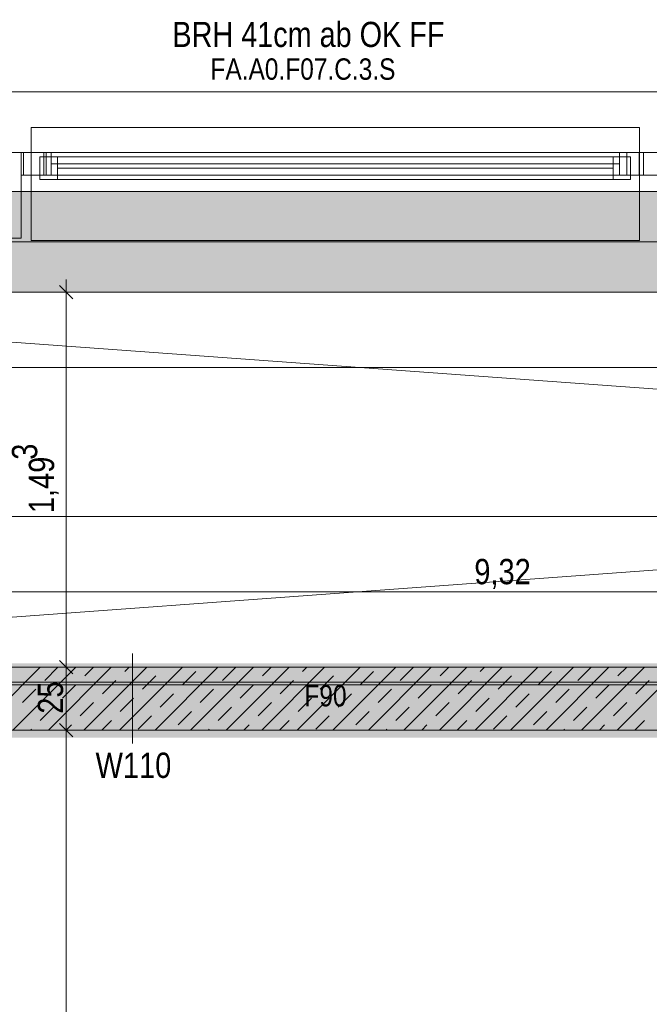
# Model space of a CAD drawing. Extents: x -620 to 300, y 62 to 1162.
# Tile 78 of 256: x -398 to -348, y 939 to 1017. Entities that reach past the tile are written whole.
import ezdxf
from ezdxf.lldxf.tags import DXFTag

# ---------------------------------------------------------------- set-up
doc = ezdxf.new("R2010")
doc.units = 0
doc.layers.get('0').update_dxf_attribs({"lineweight": 13})
for name, color, linetype, lineweight, true_color in [('30 -33 Aussenwände- 7 Fassade_ Elemente', 7, 'Continuous', 9, 0x00aacc), ('30 -34 Innenwände- 1 tragend', 7, 'Continuous', 13, 0xdd0806), ('30 -35 Decken- 1 Konstruktion-Träger- Stahlbeton', 7, 'Continuous', 13, 0x33aa00), ('30 -35 Decken- 2.1 Treppen Innen 2D', 7, 'Continuous', 9, 0x599559), ('70 -72 Beschriftung- 1 Beschriftung allgemein', 7, 'Continuous', 9, 0xff6633), ('70 -76 Bemaßung- 2 Allgemein', 9, 'Continuous', 5, 0x808080), ('iwb_Schraffur_F90_feuerbestaendig', 1, 'Continuous', 13, 0xff0000), ('iwb_Schraffur_Unterzug', 7, 'Continuous', 5, 0xffffcc), ('iwb_Sichtbeton', 2, 'Continuous', 50, 0xffff00), ('iwb_Sichtbeton-Shading', 2, 'Continuous', 50, 0xffff00)]:
    doc.layers.add(name, color=color, linetype=linetype, lineweight=lineweight, true_color=true_color)
for name, color, linetype, lineweight in [('70 -71 Achsen- 1 Gebäudeachsen', 7, 'STRICHPUNKT2-A06G94XR8I', 18), ('70 -75 Raumstempel- 3 Wandstempel', 7, 'Continuous', 50), ('Keine', 7, 'Continuous', 9), ('Keine-1', 7, 'Continuous', 15)]:
    doc.layers.add(name, color=color, linetype=linetype, lineweight=lineweight)
doc.styles.get("Standard").update_dxf_attribs({"font": 'ARIALN.TTF'})
tags = doc.linetypes.add('fein_strichliert-A06G94XS8I', pattern=[4, 1, -2, 1]).pattern_tags.tags
tags[8:9] = [DXFTag(74, 4), DXFTag(75, 0), DXFTag(340, '0'), DXFTag(46, 0.0), DXFTag(50, 0.0), DXFTag(44, 0.0), DXFTag(45, 0.0)]
tags[6:7] = [DXFTag(74, 4), DXFTag(75, 0), DXFTag(340, '0'), DXFTag(46, 0.0), DXFTag(50, 0.0), DXFTag(44, 0.0), DXFTag(45, 0.0)]
tags[4:5] = [DXFTag(74, 4), DXFTag(75, 0), DXFTag(340, '0'), DXFTag(46, 0.0), DXFTag(50, 0.0), DXFTag(44, 0.0), DXFTag(45, 0.0)]
tags = doc.linetypes.add('STRICHPUNKT2-A06G94XR8I', pattern=[12.7, 6.35, -3.175, 0, -3.175]).pattern_tags.tags
tags[10:11] = [DXFTag(74, 4), DXFTag(75, 0), DXFTag(340, '0'), DXFTag(46, 0.0), DXFTag(50, 0.0), DXFTag(44, 0.0), DXFTag(45, 0.0)]
tags[8:9] = [DXFTag(74, 4), DXFTag(75, 0), DXFTag(340, '0'), DXFTag(46, 0.0), DXFTag(50, 0.0), DXFTag(44, 0.0), DXFTag(45, 0.0)]
tags[6:7] = [DXFTag(74, 4), DXFTag(75, 0), DXFTag(340, '0'), DXFTag(46, 0.0), DXFTag(50, 0.0), DXFTag(44, 0.0), DXFTag(45, 0.0)]
tags[4:5] = [DXFTag(74, 4), DXFTag(75, 0), DXFTag(340, '0'), DXFTag(46, 0.0), DXFTag(50, 0.0), DXFTag(44, 0.0), DXFTag(45, 0.0)]

# ---------------------------------------------------------------- blocks, each defined once
blk = doc.blocks.new('Shading-A06G94VT8I', base_point=(-44.915, 989.453))
at = {"layer": 'iwb_Sichtbeton-Shading', "color": 51, "true_color": 0xffff7f}
for points in [[(-453.079, 965.303), (-453.079, 965.903), (-266.679, 965.303), (-266.679, 965.903)], [(-453.079, 960.003), (-453.079, 960.603), (-266.679, 960.003), (-266.679, 960.603)]]:
    blk.add_solid(points, dxfattribs=at)
blk = doc.blocks.new('Referenz-A06G94XT8I')
at = {"layer": '30 -33 Aussenwände- 7 Fassade_ Elemente', "color": 0, "linetype": 'Continuous', "lineweight": -2, "ltscale": 0.13}
for p, q in [((-291.98, 1011.393), (-454.18, 1011.393)), ((-399.28, 1006.553), (-398.08, 1006.553)), ((-398.08, 1006.553), (-398.08, 999.753)), ((-398.08, 1004.753), (-398.08, 1006.553)), ((-398.08, 1006.553), (-396.28, 1006.553)), ((-397.886, 1004.753), (-397.886, 1006.553)), ((-397.886, 1006.553), (-396.081, 1006.553)), ((-397.886, 1004.753), (-397.886, 1006.553)), ((-397.886, 1006.553), (-348.555, 1006.553)), ((-396.28, 1006.553), (-396.28, 1004.753)), ((-396.081, 1006.553), (-396.081, 1004.753)), ((-349.88, 1006.553), (-348.08, 1006.553)), ((-349.88, 1004.753), (-349.88, 1006.553)), ((-348.91, 1004.753), (-348.91, 1006.553)), ((-348.91, 1006.553), (-347.105, 1006.553)), ((-348.555, 1006.553), (-348.555, 1004.753)), ((-396.28, 1004.753), (-398.08, 1004.753)), ((-396.081, 1004.753), (-397.886, 1004.753)), ((-348.555, 1004.753), (-397.886, 1004.753)), ((-348.08, 1004.753), (-349.88, 1004.753)), ((-347.105, 1004.753), (-348.91, 1004.753)), ((-398.08, 999.753), (-399.28, 999.753)), ((-451.08, 995.453), (-295.08, 995.453))]:
    blk.add_line(p, q, dxfattribs=at)
at = {"layer": '30 -33 Aussenwände- 7 Fassade_ Elemente', "color": 0, "lineweight": -2}
for p, q in [((-397.28, 1006.553), (-397.28, 1008.553)), ((-397.28, 1008.553), (-348.88, 1008.553)), ((-348.88, 1008.553), (-348.88, 1006.553)), ((-397.28, 1004.753), (-397.28, 1006.553)), ((-397.28, 1006.553), (-395.68, 1006.553)), ((-396.58, 1006.203), (-395.18, 1006.203)), ((-396.58, 1004.403), (-396.58, 1006.203)), ((-395.68, 1006.553), (-395.68, 1004.753)), ((-395.68, 1006.553), (-350.48, 1006.553)), ((-395.18, 1004.403), (-395.18, 1006.203)), ((-395.18, 1006.203), (-350.98, 1006.203)), ((-350.98, 1006.203), (-349.58, 1006.203)), ((-350.98, 1006.203), (-350.98, 1004.403)), ((-348.88, 1006.553), (-350.48, 1006.553)), ((-350.48, 1006.553), (-350.48, 1004.753)), ((-349.58, 1006.203), (-349.58, 1004.403)), ((-348.88, 1004.753), (-348.88, 1006.553)), ((-350.48, 1005.653), (-395.68, 1005.653)), ((-395.18, 1005.303), (-350.98, 1005.303)), ((-397.28, 1004.753), (-397.28, 999.553)), ((-395.68, 1004.753), (-397.28, 1004.753)), ((-350.48, 1004.753), (-395.68, 1004.753)), ((-350.48, 1004.753), (-348.88, 1004.753)), ((-348.88, 999.553), (-348.88, 1004.753)), ((-395.18, 1004.403), (-396.58, 1004.403)), ((-350.98, 1004.403), (-395.18, 1004.403)), ((-349.58, 1004.403), (-350.98, 1004.403)), ((-397.28, 999.553), (-348.88, 999.553))]:
    blk.add_line(p, q, dxfattribs=at)
at = {"layer": '30 -34 Innenwände- 1 tragend', "color": 0, "lineweight": -2}
for p, q in [((-266.68, 965.603), (-453.08, 965.603)), ((-401.562, 960.603), (-396.562, 965.603)), ((-401.562, 960.603), (-396.562, 965.603)), ((-398.733, 960.603), (-393.733, 965.603)), ((-398.733, 960.603), (-393.733, 965.603)), ((-396.197, 964.554), (-395.148, 965.603)), ((-396.197, 964.554), (-395.148, 965.603)), ((-395.905, 960.603), (-390.905, 965.603)), ((-395.905, 960.603), (-390.905, 965.603)), ((-393.077, 960.603), (-388.077, 965.603)), ((-393.077, 960.603), (-388.077, 965.603)), ((-393.015, 964.907), (-392.319, 965.603)), ((-393.015, 964.907), (-392.319, 965.603)), ((-390.248, 960.603), (-385.248, 965.603)), ((-390.248, 960.603), (-385.248, 965.603)), ((-389.833, 965.261), (-389.491, 965.603)), ((-389.833, 965.261), (-389.491, 965.603)), ((-387.42, 960.603), (-382.42, 965.603)), ((-387.42, 960.603), (-382.42, 965.603)), ((-384.591, 960.603), (-379.591, 965.603)), ((-384.591, 960.603), (-379.591, 965.603)), ((-382.055, 964.554), (-381.005, 965.603)), ((-382.055, 964.554), (-381.005, 965.603)), ((-381.763, 960.603), (-376.763, 965.603)), ((-381.763, 960.603), (-376.763, 965.603)), ((-378.934, 960.603), (-373.934, 965.603)), ((-378.934, 960.603), (-373.934, 965.603)), ((-378.873, 964.907), (-378.177, 965.603)), ((-378.873, 964.907), (-378.177, 965.603)), ((-376.106, 960.603), (-371.106, 965.603)), ((-376.106, 960.603), (-371.106, 965.603)), ((-375.691, 965.261), (-375.349, 965.603)), ((-375.691, 965.261), (-375.349, 965.603)), ((-373.278, 960.603), (-368.278, 965.603)), ((-373.278, 960.603), (-368.278, 965.603)), ((-370.449, 960.603), (-365.449, 965.603)), ((-370.449, 960.603), (-365.449, 965.603)), ((-367.913, 964.554), (-366.863, 965.603)), ((-367.913, 964.554), (-366.863, 965.603)), ((-367.621, 960.603), (-362.621, 965.603)), ((-367.621, 960.603), (-362.621, 965.603)), ((-364.792, 960.603), (-359.792, 965.603)), ((-364.792, 960.603), (-359.792, 965.603)), ((-364.731, 964.907), (-364.035, 965.603)), ((-364.731, 964.907), (-364.035, 965.603)), ((-361.964, 960.603), (-356.964, 965.603)), ((-361.964, 960.603), (-356.964, 965.603)), ((-361.549, 965.261), (-361.206, 965.603)), ((-361.549, 965.261), (-361.206, 965.603)), ((-359.135, 960.603), (-354.135, 965.603)), ((-359.135, 960.603), (-354.135, 965.603)), ((-356.307, 960.603), (-351.307, 965.603)), ((-356.307, 960.603), (-351.307, 965.603)), ((-353.771, 964.554), (-352.721, 965.603)), ((-353.771, 964.554), (-352.721, 965.603)), ((-353.479, 960.603), (-348.479, 965.603)), ((-353.479, 960.603), (-348.479, 965.603)), ((-350.65, 960.603), (-345.65, 965.603)), ((-350.65, 960.603), (-345.65, 965.603)), ((-350.589, 964.907), (-349.893, 965.603)), ((-350.589, 964.907), (-349.893, 965.603)), ((-391.601, 963.493), (-390.541, 964.554)), ((-391.601, 963.493), (-390.541, 964.554)), ((-388.419, 963.847), (-387.359, 964.907)), ((-388.419, 963.847), (-387.359, 964.907)), ((-385.237, 964.2), (-384.177, 965.261)), ((-385.237, 964.2), (-384.177, 965.261)), ((-377.459, 963.493), (-376.398, 964.554)), ((-377.459, 963.493), (-376.398, 964.554)), ((-374.277, 963.847), (-373.216, 964.907)), ((-374.277, 963.847), (-373.216, 964.907)), ((-371.095, 964.2), (-370.034, 965.261)), ((-371.095, 964.2), (-370.034, 965.261)), ((-363.317, 963.493), (-362.256, 964.554)), ((-363.317, 963.493), (-362.256, 964.554)), ((-360.135, 963.847), (-359.074, 964.907)), ((-360.135, 963.847), (-359.074, 964.907)), ((-356.953, 964.2), (-355.892, 965.261)), ((-356.953, 964.2), (-355.892, 965.261)), ((-349.175, 963.493), (-348.114, 964.554)), ((-349.175, 963.493), (-348.114, 964.554)), ((-397.965, 962.786), (-396.904, 963.847)), ((-397.965, 962.786), (-396.904, 963.847)), ((-394.783, 963.139), (-393.722, 964.2)), ((-394.783, 963.139), (-393.722, 964.2)), ((-383.823, 962.786), (-382.762, 963.847)), ((-383.823, 962.786), (-382.762, 963.847)), ((-380.641, 963.139), (-379.58, 964.2)), ((-380.641, 963.139), (-379.58, 964.2)), ((-369.681, 962.786), (-368.62, 963.847)), ((-369.681, 962.786), (-368.62, 963.847)), ((-366.499, 963.139), (-365.438, 964.2)), ((-366.499, 963.139), (-365.438, 964.2)), ((-355.539, 962.786), (-354.478, 963.847)), ((-355.539, 962.786), (-354.478, 963.847)), ((-352.357, 963.139), (-351.296, 964.2)), ((-352.357, 963.139), (-351.296, 964.2)), ((-390.187, 962.079), (-389.126, 963.139)), ((-390.187, 962.079), (-389.126, 963.139)), ((-387.005, 962.432), (-385.944, 963.493)), ((-387.005, 962.432), (-385.944, 963.493)), ((-376.045, 962.079), (-374.984, 963.139)), ((-376.045, 962.079), (-374.984, 963.139)), ((-372.863, 962.432), (-371.802, 963.493)), ((-372.863, 962.432), (-371.802, 963.493)), ((-361.903, 962.079), (-360.842, 963.139)), ((-361.903, 962.079), (-360.842, 963.139)), ((-358.721, 962.432), (-357.66, 963.493)), ((-358.721, 962.432), (-357.66, 963.493)), ((-396.551, 961.372), (-395.49, 962.432)), ((-396.551, 961.372), (-395.49, 962.432)), ((-393.369, 961.725), (-392.308, 962.786)), ((-393.369, 961.725), (-392.308, 962.786)), ((-382.409, 961.372), (-381.348, 962.432)), ((-382.409, 961.372), (-381.348, 962.432)), ((-379.227, 961.725), (-378.166, 962.786)), ((-379.227, 961.725), (-378.166, 962.786)), ((-368.267, 961.372), (-367.206, 962.432)), ((-368.267, 961.372), (-367.206, 962.432)), ((-365.085, 961.725), (-364.024, 962.786)), ((-365.085, 961.725), (-364.024, 962.786)), ((-354.125, 961.372), (-353.064, 962.432)), ((-354.125, 961.372), (-353.064, 962.432)), ((-350.943, 961.725), (-349.882, 962.786)), ((-350.943, 961.725), (-349.882, 962.786)), ((-388.773, 960.665), (-387.712, 961.725)), ((-388.773, 960.665), (-387.712, 961.725)), ((-385.591, 961.018), (-384.53, 962.079)), ((-385.591, 961.018), (-384.53, 962.079)), ((-374.631, 960.665), (-373.57, 961.725)), ((-374.631, 960.665), (-373.57, 961.725)), ((-371.449, 961.018), (-370.388, 962.079)), ((-371.449, 961.018), (-370.388, 962.079)), ((-360.488, 960.665), (-359.428, 961.725)), ((-360.488, 960.665), (-359.428, 961.725)), ((-357.306, 961.018), (-356.246, 962.079)), ((-357.306, 961.018), (-356.246, 962.079)), ((-397.319, 960.603), (-397.258, 960.665)), ((-397.319, 960.603), (-397.258, 960.665)), ((-394.491, 960.603), (-394.076, 961.018)), ((-394.491, 960.603), (-394.076, 961.018)), ((-391.662, 960.603), (-390.894, 961.372)), ((-391.662, 960.603), (-390.894, 961.372)), ((-383.177, 960.603), (-383.116, 960.665)), ((-383.177, 960.603), (-383.116, 960.665)), ((-380.349, 960.603), (-379.934, 961.018)), ((-380.349, 960.603), (-379.934, 961.018)), ((-377.52, 960.603), (-376.752, 961.372)), ((-377.52, 960.603), (-376.752, 961.372)), ((-369.035, 960.603), (-368.974, 960.665)), ((-369.035, 960.603), (-368.974, 960.665)), ((-366.206, 960.603), (-365.792, 961.018)), ((-366.206, 960.603), (-365.792, 961.018)), ((-363.378, 960.603), (-362.61, 961.372)), ((-363.378, 960.603), (-362.61, 961.372)), ((-354.893, 960.603), (-354.832, 960.665)), ((-354.893, 960.603), (-354.832, 960.665)), ((-352.064, 960.603), (-351.65, 961.018)), ((-352.064, 960.603), (-351.65, 961.018)), ((-349.236, 960.603), (-348.468, 961.372)), ((-349.236, 960.603), (-348.468, 961.372)), ((-266.68, 960.603), (-453.08, 960.603))]:
    blk.add_line(p, q, dxfattribs=at)
at = {"layer": '30 -34 Innenwände- 1 tragend', "color": 0, "linetype": 'Continuous', "lineweight": -2, "ltscale": 0.13}
for p, q in [((-266.68, 965.603), (-453.08, 965.603)), ((-283.68, 960.603), (-446.28, 960.603))]:
    blk.add_line(p, q, dxfattribs=at)
at = {"layer": '30 -35 Decken- 1 Konstruktion-Träger- Stahlbeton', "color": 0, "linetype": 'fein_strichliert-A06G94XS8I', "lineweight": -2, "ltscale": 0.13}
for p, q in [((35.42, 1003.453), (-538.631, 1003.453)), ((35.42, 995.453), (-538.631, 995.453))]:
    blk.add_line(p, q, dxfattribs=at)
at = {"layer": '30 -35 Decken- 2.1 Treppen Innen 2D', "color": 0, "linetype": 'fein_strichliert-A06G94XS8I', "lineweight": -2, "ltscale": 0.13}
for p, q in [((-452.88, 965.603), (-45.78, 965.603)), ((-45.78, 964.403), (-452.88, 964.403)), ((-452.88, 964.203), (-45.78, 964.203))]:
    blk.add_line(p, q, dxfattribs=at)
at = {"layer": '70 -71 Achsen- 1 Gebäudeachsen', "color": 0, "linetype": 'STRICHPUNKT2-A06G94XR8I', "lineweight": -2, "ltscale": 0.13}
blk.add_line((-538.631, 999.453), (76.501, 999.453), dxfattribs=at)
at = {"layer": '70 -76 Bemaßung- 2 Allgemein', "color": 0, "linetype": 'Continuous', "lineweight": -2, "ltscale": 0.13}
for p, q in [((-395.032, 995.984), (-393.971, 994.923)), ((-394.502, 996.453), (-394.502, 994.393)), ((-397.002, 995.453), (-393.502, 995.453)), ((-394.502, 966.664), (-394.502, 994.393)), ((-130.64, 989.453), (-450.519, 989.453)), ((-284.74, 977.603), (-407.019, 977.603)), ((-267.74, 971.603), (-452.019, 971.603)), ((-395.032, 966.134), (-393.971, 965.073)), ((-393.971, 965.073), (-395.032, 966.134)), ((-394.502, 964.603), (-394.502, 966.664)), ((-394.502, 966.603), (-394.502, 964.543)), ((-392.002, 965.603), (-395.502, 965.603)), ((-392.002, 965.603), (-395.502, 965.603)), ((-394.502, 961.664), (-394.502, 964.543)), ((-394.502, 959.603), (-394.502, 961.664)), ((-394.502, 961.603), (-394.502, 959.543)), ((-395.032, 961.134), (-393.971, 960.073)), ((-393.971, 960.073), (-395.032, 961.134)), ((-392.002, 960.603), (-395.502, 960.603)), ((-392.002, 960.603), (-395.502, 960.603)), ((-394.502, 921.664), (-394.502, 959.543))]:
    blk.add_line(p, q, dxfattribs=at)
at = {"layer": 'Keine', "color": 0, "linetype": 'fein_strichliert-A06G94XS8I', "lineweight": -2, "ltscale": 0.13}
for p, q in [((-453.08, 965.603), (-45.58, 995.453)), ((-45.58, 965.603), (-453.08, 995.453))]:
    blk.add_line(p, q, dxfattribs=at)
at = {"layer": 'Keine', "color": 0, "lineweight": -2}
blk.add_line((-389.213, 959.519), (-389.213, 966.688), dxfattribs=at)
at = {"layer": 'Keine-1', "color": 0, "linetype": 'fein_strichliert-A06G94XS8I', "lineweight": -2, "ltscale": 0.13}
blk.add_line((-538.631, 1011.393), (76.501, 1011.393), dxfattribs=at)
at = {"layer": '30 -33 Aussenwände- 7 Fassade_ Elemente', "color": 0, "linetype": 'ByBlock', "lineweight": -2, "ltscale": 0.13, "insert": (-386.039, 1016.957), "char_height": 2, "attachment_point": 1}
blk.add_mtext('{\\fArial Narrow;BRH 41cm ab OK FF}', dxfattribs=at)
at = {"layer": '70 -72 Beschriftung- 1 Beschriftung allgemein', "color": 0, "linetype": 'Continuous', "lineweight": -2, "ltscale": 0.13, "insert": (-383.016, 1014.05), "char_height": 1.7, "attachment_point": 1}
blk.add_mtext('{\\fArial Narrow;FA.A0.F07.C.3.S}', dxfattribs=at)
at = {"layer": '70 -75 Raumstempel- 3 Wandstempel', "color": 0, "linetype": 'Continuous', "lineweight": -2, "ltscale": 0.13, "attachment_point": 1}
for s, insert, char_height in [('{\\fArial Narrow;F90}', (-375.539, 964.182), 1.7), ('{\\fArial Narrow;W110}', (-392.155, 958.803), 2.01377)]:
    blk.add_mtext(s, dxfattribs=dict(at, insert=insert, char_height=char_height))
at = {"layer": '70 -76 Bemaßung- 2 Allgemein', "color": 0, "linetype": 'Continuous', "lineweight": -2, "ltscale": 0.13, "char_height": 2.01377, "attachment_point": 1, "rotation": 90}
for s, insert in [('{\\fArial Narrow;3}', (-398.812, 982.11)), ('{\\fArial Narrow;1,49}', (-397.47, 977.865)), ('{\\fArial Narrow;25}', (-396.753, 961.901))]:
    blk.add_mtext(s, dxfattribs=dict(at, insert=insert))
at = {"layer": '70 -76 Bemaßung- 2 Allgemein', "color": 0, "linetype": 'Continuous', "lineweight": -2, "ltscale": 0.13, "insert": (-362.018, 974.219), "char_height": 2.01377, "attachment_point": 1}
blk.add_mtext('{\\fArial Narrow;9,32}', dxfattribs=at)
blk = doc.blocks.new('Referenz-A06G94XV8I')
at = {"layer": 'iwb_Schraffur_F90_feuerbestaendig', "linetype": 'Continuous', "ltscale": 0.13}
blk.add_solid([(-266.999, 960.591), (-453.079, 960.591), (-266.999, 965.603), (-453.079, 965.603)], dxfattribs=at)
at = {"layer": 'iwb_Schraffur_Unterzug', "linetype": 'Continuous', "ltscale": 0.13}
for points in [[(-538.631, 1003.453), (76.501, 1003.453), (76.501, 1002.926)], [(-538.631, 1003.453), (76.501, 1002.926), (-538.631, 1002.222)], [(-538.631, 1002.222), (76.501, 1002.926), (76.501, 995.981)], [(-538.631, 1002.222), (76.501, 995.981), (-538.631, 996.684)], [(-538.631, 996.684), (76.501, 995.981), (76.501, 995.453)], [(-538.631, 996.684), (76.501, 995.453), (-538.631, 995.453)]]:
    blk.add_solid(points, dxfattribs=at)
at = {"layer": 'iwb_Sichtbeton', "linetype": 'Continuous', "ltscale": 0.5}
for points in [[(-453.079, 965.303), (-453.079, 965.903), (-266.679, 965.303), (-266.679, 965.903)], [(-453.079, 960.003), (-453.079, 960.603), (-266.679, 960.003), (-266.679, 960.603)]]:
    blk.add_solid(points, dxfattribs=at)

msp = doc.modelspace()

# ---------------------------------------------------------------- block references
at = {"color": 8, "lineweight": 13, "ltscale": 0.13, "true_color": 0x808080}
msp.add_blockref('Referenz-A06G94XT8I', (0, 0), dxfattribs=at)
at = {"color": 8, "lineweight": 25, "ltscale": 0.25, "true_color": 0x808080}
msp.add_blockref('Referenz-A06G94XV8I', (0, 0), dxfattribs=at)
msp.add_blockref('Shading-A06G94VT8I', (-44.915, 989.453))

doc.saveas('drawing.dxf')
